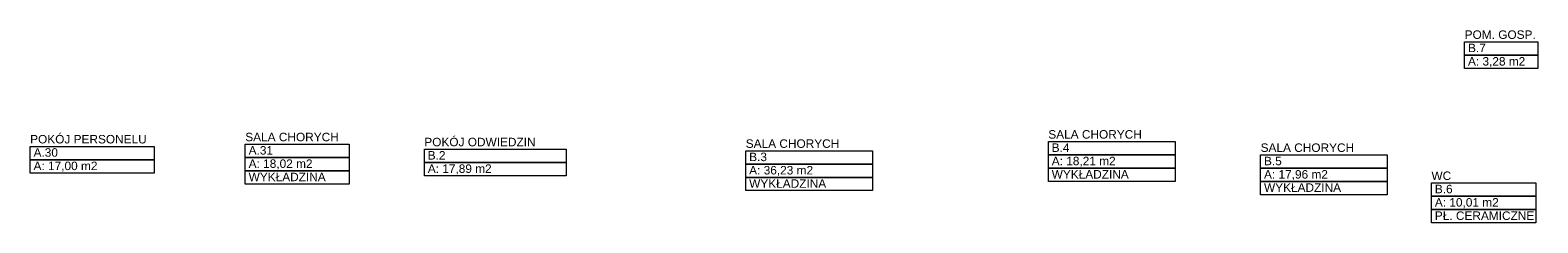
# Model space of a CAD drawing. Header units: millimetres. Extents: x 12683 to 90307, y 30842 to 62253.
# Tile 12 of 152: x 14781 to 17002, y 42141 to 42425. Entities that reach past the tile are written whole.
import ezdxf
from ezdxf.enums import TextEntityAlignment as Align

# ---------------------------------------------------------------- set-up
doc = ezdxf.new("R2010")
doc.units = ezdxf.units.MM
doc.header["$LTSCALE"] = 0.6
doc.layers.add('zzz_podklady_opisy', color=252, linetype='Continuous', lineweight=15)
doc.layers.add('zzzz_mapa', color=252, linetype='Continuous', lineweight=15)
doc.styles.add('GENERATED_STYLE_1', font='ARIAL.TTF')

# ---------------------------------------------------------------- blocks, each defined once
blk = doc.blocks.new('POKÓJ PERSONELU   _A.30_35_2', base_point=(209465, -32393))
at = {"layer": 'zzzz_mapa', "linetype": 'Continuous'}
for p, q in [((208550, -32295), (210379, -32295)), ((208550, -32492), (208550, -32295)), ((210379, -32295), (210379, -32492)), ((210379, -32492), (208550, -32492)), ((208550, -32492), (210379, -32492)), ((208550, -32688), (208550, -32492)), ((210379, -32492), (210379, -32688)), ((210379, -32688), (208550, -32688))]:
    blk.add_line(p, q, dxfattribs=at)
at = {"linetype": 'Continuous', "flags": 1}
for tag in ['ROOM_AREA', 'ROOM_PERIM', 'ROOM_WALLS_SURF', 'ROOM_DOORS_SURF', 'ROOM_WINDS_SURF', 'ROOM_BASELEV', 'ROOM_HEIGHT', 'ROOM_NET_AREA', 'ROOM_REDUCED_AREA', 'ROOM_CALC_AREA', 'ROOM_VOLUME']:
    blk.add_attdef(tag, text='', height=2000, dxfattribs=at).set_placement((209465, -33427), align=Align.BOTTOM_LEFT)
at = {"layer": 'zzzz_mapa', "linetype": 'Continuous', "insert": (208600, -32520), "char_height": 125, "attachment_point": 1, "style": 'GENERATED_STYLE_1'}
blk.add_mtext('{A: 17,00 m2}', dxfattribs=at)
at = {"layer": 'zzzz_mapa', "style": 'GENERATED_STYLE_1'}
for tag, p in [('ROOM_NAME', (208550, -32289)), ('ROOM_NUMBER', (208600, -32486))]:
    blk.add_attdef(tag, text='', height=125, dxfattribs=at).set_placement(p, align=Align.BOTTOM_LEFT)
blk = doc.blocks.new('SALA CHORYCH    _A.31_36_2', base_point=(212484, -32460))
at = {"layer": 'zzzz_mapa', "linetype": 'Continuous'}
for p, q in [((211719, -32263), (213249, -32263)), ((211719, -32460), (211719, -32263)), ((213249, -32263), (213249, -32460)), ((213249, -32460), (211719, -32460)), ((211719, -32460), (213249, -32460)), ((211719, -32656), (211719, -32460)), ((213249, -32460), (213249, -32656)), ((213249, -32656), (211719, -32656)), ((211719, -32656), (213249, -32656)), ((211719, -32853), (211719, -32656)), ((213249, -32853), (211719, -32853)), ((213249, -32656), (213249, -32853))]:
    blk.add_line(p, q, dxfattribs=at)
at = {"linetype": 'Continuous', "flags": 1}
for tag in ['ROOM_AREA', 'ROOM_PERIM', 'ROOM_WALLS_SURF', 'ROOM_DOORS_SURF', 'ROOM_WINDS_SURF', 'ROOM_BASELEV', 'ROOM_HEIGHT', 'ROOM_NET_AREA', 'ROOM_REDUCED_AREA', 'ROOM_CALC_AREA', 'ROOM_VOLUME']:
    blk.add_attdef(tag, text='', height=2000, dxfattribs=at).set_placement((212484, -33493), align=Align.BOTTOM_LEFT)
at = {"layer": 'zzzz_mapa', "linetype": 'Continuous', "insert": (211769, -32488), "char_height": 125, "attachment_point": 1, "style": 'GENERATED_STYLE_1'}
blk.add_mtext('{A: 18,02 m2}', dxfattribs=at)
at = {"layer": 'zzzz_mapa', "style": 'GENERATED_STYLE_1'}
for tag, p in [('ROOM_NAME', (211719, -32258)), ('ROOM_NUMBER', (211769, -32454)), ('basec', (211769, -32847))]:
    blk.add_attdef(tag, text='', height=125, dxfattribs=at).set_placement(p, align=Align.BOTTOM_LEFT)
blk = doc.blocks.new('POKÓJ ODWIEDZIN          _B.2_43_2', base_point=(215402, -32436))
at = {"layer": 'zzzz_mapa', "linetype": 'Continuous'}
for p, q in [((214357, -32337), (216448, -32337)), ((214357, -32534), (214357, -32337)), ((216448, -32337), (216448, -32534)), ((216448, -32534), (214357, -32534)), ((214357, -32534), (216448, -32534)), ((214357, -32730), (214357, -32534)), ((216448, -32534), (216448, -32730)), ((216448, -32730), (214357, -32730))]:
    blk.add_line(p, q, dxfattribs=at)
at = {"linetype": 'Continuous', "flags": 1}
for tag in ['ROOM_AREA', 'ROOM_PERIM', 'ROOM_WALLS_SURF', 'ROOM_DOORS_SURF', 'ROOM_WINDS_SURF', 'ROOM_BASELEV', 'ROOM_HEIGHT', 'ROOM_NET_AREA', 'ROOM_REDUCED_AREA', 'ROOM_CALC_AREA', 'ROOM_VOLUME']:
    blk.add_attdef(tag, text='', height=2000, dxfattribs=at).set_placement((215402, -33469), align=Align.BOTTOM_LEFT)
at = {"layer": 'zzzz_mapa', "linetype": 'Continuous', "insert": (214407, -32562), "char_height": 125, "attachment_point": 1, "style": 'GENERATED_STYLE_1'}
blk.add_mtext('{A: 17,89 m2}', dxfattribs=at)
at = {"layer": 'zzzz_mapa', "style": 'GENERATED_STYLE_1'}
for tag, p in [('ROOM_NAME', (214357, -32331)), ('ROOM_NUMBER', (214407, -32528))]:
    blk.add_attdef(tag, text='', height=125, dxfattribs=at).set_placement(p, align=Align.BOTTOM_LEFT)
blk = doc.blocks.new('SALA CHORYCH           _B.3_44_2', base_point=(220026, -32557))
at = {"layer": 'zzzz_mapa', "linetype": 'Continuous'}
for p, q in [((219093, -32360), (220959, -32360)), ((219093, -32557), (219093, -32360)), ((220959, -32360), (220959, -32557)), ((220959, -32557), (219093, -32557)), ((219093, -32557), (220959, -32557)), ((219093, -32753), (219093, -32557)), ((220959, -32557), (220959, -32753)), ((220959, -32753), (219093, -32753)), ((219093, -32753), (220959, -32753)), ((219093, -32949), (219093, -32753)), ((220959, -32753), (220959, -32949)), ((220959, -32949), (219093, -32949))]:
    blk.add_line(p, q, dxfattribs=at)
at = {"linetype": 'Continuous', "flags": 1}
for tag in ['ROOM_AREA', 'ROOM_PERIM', 'ROOM_WALLS_SURF', 'ROOM_DOORS_SURF', 'ROOM_WINDS_SURF', 'ROOM_BASELEV', 'ROOM_HEIGHT', 'ROOM_NET_AREA', 'ROOM_REDUCED_AREA', 'ROOM_CALC_AREA', 'ROOM_VOLUME']:
    blk.add_attdef(tag, text='', height=2000, dxfattribs=at).set_placement((220026, -33590), align=Align.BOTTOM_LEFT)
at = {"layer": 'zzzz_mapa', "linetype": 'Continuous', "insert": (219143, -32585), "char_height": 125, "attachment_point": 1, "style": 'GENERATED_STYLE_1'}
blk.add_mtext('{A: 36,23 m2}', dxfattribs=at)
at = {"layer": 'zzzz_mapa', "style": 'GENERATED_STYLE_1'}
for tag, p in [('ROOM_NAME', (219093, -32354)), ('ROOM_NUMBER', (219143, -32551)), ('basec', (219143, -32943))]:
    blk.add_attdef(tag, text='', height=125, dxfattribs=at).set_placement(p, align=Align.BOTTOM_LEFT)
blk = doc.blocks.new('SALA CHORYCH           _B.4_45_2', base_point=(224483, -32421))
at = {"layer": 'zzzz_mapa', "linetype": 'Continuous'}
for p, q in [((223550, -32224), (225416, -32224)), ((223550, -32421), (223550, -32224)), ((225416, -32421), (223550, -32421)), ((223550, -32421), (225416, -32421)), ((223550, -32617), (223550, -32421)), ((225416, -32224), (225416, -32421)), ((225416, -32421), (225416, -32617)), ((225416, -32617), (223550, -32617)), ((223550, -32617), (225416, -32617)), ((223550, -32813), (223550, -32617)), ((225416, -32617), (225416, -32813)), ((225416, -32813), (223550, -32813))]:
    blk.add_line(p, q, dxfattribs=at)
at = {"linetype": 'Continuous', "flags": 1}
for tag in ['ROOM_AREA', 'ROOM_PERIM', 'ROOM_WALLS_SURF', 'ROOM_DOORS_SURF', 'ROOM_WINDS_SURF', 'ROOM_BASELEV', 'ROOM_HEIGHT', 'ROOM_NET_AREA', 'ROOM_REDUCED_AREA', 'ROOM_CALC_AREA', 'ROOM_VOLUME']:
    blk.add_attdef(tag, text='', height=2000, dxfattribs=at).set_placement((224483, -33454), align=Align.BOTTOM_LEFT)
at = {"layer": 'zzzz_mapa', "linetype": 'Continuous', "insert": (223600, -32449), "char_height": 125, "attachment_point": 1, "style": 'GENERATED_STYLE_1'}
blk.add_mtext('{A: 18,21 m2}', dxfattribs=at)
at = {"layer": 'zzzz_mapa', "style": 'GENERATED_STYLE_1'}
for tag, p in [('ROOM_NAME', (223550, -32218)), ('ROOM_NUMBER', (223600, -32415)), ('basec', (223600, -32807))]:
    blk.add_attdef(tag, text='', height=125, dxfattribs=at).set_placement(p, align=Align.BOTTOM_LEFT)
blk = doc.blocks.new('SALA CHORYCH           _B.5_46_2', base_point=(227611, -32617))
at = {"layer": 'zzzz_mapa', "linetype": 'Continuous'}
for p, q in [((226678, -32421), (228544, -32421)), ((226678, -32617), (226678, -32421)), ((228544, -32421), (228544, -32617)), ((228544, -32617), (226678, -32617)), ((226678, -32617), (228544, -32617)), ((226678, -32813), (226678, -32617)), ((228544, -32617), (228544, -32813)), ((228544, -32813), (226678, -32813)), ((226678, -32813), (228544, -32813)), ((226678, -33010), (226678, -32813)), ((228544, -32813), (228544, -33010)), ((228544, -33010), (226678, -33010))]:
    blk.add_line(p, q, dxfattribs=at)
at = {"linetype": 'Continuous', "flags": 1}
for tag in ['ROOM_AREA', 'ROOM_PERIM', 'ROOM_WALLS_SURF', 'ROOM_DOORS_SURF', 'ROOM_WINDS_SURF', 'ROOM_BASELEV', 'ROOM_HEIGHT', 'ROOM_NET_AREA', 'ROOM_REDUCED_AREA', 'ROOM_CALC_AREA', 'ROOM_VOLUME']:
    blk.add_attdef(tag, text='', height=2000, dxfattribs=at).set_placement((227611, -33650), align=Align.BOTTOM_LEFT)
at = {"layer": 'zzzz_mapa', "linetype": 'Continuous', "insert": (226728, -32646), "char_height": 125, "attachment_point": 1, "style": 'GENERATED_STYLE_1'}
blk.add_mtext('{A: 17,96 m2}', dxfattribs=at)
at = {"layer": 'zzzz_mapa', "style": 'GENERATED_STYLE_1'}
for tag, p in [('ROOM_NAME', (226678, -32415)), ('ROOM_NUMBER', (226728, -32611)), ('basec', (226728, -33004))]:
    blk.add_attdef(tag, text='', height=125, dxfattribs=at).set_placement(p, align=Align.BOTTOM_LEFT)
blk = doc.blocks.new('WC      _B.6_47_2', base_point=(229964, -33031))
at = {"layer": 'zzzz_mapa', "linetype": 'Continuous'}
for p, q in [((229195, -32834), (230733, -32834)), ((229195, -33031), (229195, -32834)), ((230733, -32834), (230733, -33031)), ((230733, -33031), (229195, -33031)), ((229195, -33031), (230733, -33031)), ((229195, -33227), (229195, -33031)), ((230733, -33031), (230733, -33227)), ((230733, -33227), (229195, -33227)), ((229195, -33227), (230733, -33227)), ((229195, -33424), (229195, -33227)), ((230733, -33227), (230733, -33424)), ((230733, -33424), (229195, -33424))]:
    blk.add_line(p, q, dxfattribs=at)
at = {"linetype": 'Continuous', "flags": 1}
for tag in ['ROOM_AREA', 'ROOM_PERIM', 'ROOM_WALLS_SURF', 'ROOM_DOORS_SURF', 'ROOM_WINDS_SURF', 'ROOM_BASELEV', 'ROOM_HEIGHT', 'ROOM_NET_AREA', 'ROOM_REDUCED_AREA', 'ROOM_CALC_AREA', 'ROOM_VOLUME']:
    blk.add_attdef(tag, text='', height=2000, dxfattribs=at).set_placement((229964, -34064), align=Align.BOTTOM_LEFT)
at = {"layer": 'zzzz_mapa', "linetype": 'Continuous', "insert": (229245, -33059), "char_height": 125, "attachment_point": 1, "style": 'GENERATED_STYLE_1'}
blk.add_mtext('{A: 10,01 m2}', dxfattribs=at)
at = {"layer": 'zzzz_mapa', "style": 'GENERATED_STYLE_1'}
for tag, p in [('ROOM_NAME', (229195, -32828)), ('ROOM_NUMBER', (229245, -33025)), ('basec', (229245, -33418))]:
    blk.add_attdef(tag, text='', height=125, dxfattribs=at).set_placement(p, align=Align.BOTTOM_LEFT)
blk = doc.blocks.new('POM. GOSP. _B.7_48_2', base_point=(230223, -30851))
at = {"layer": 'zzzz_mapa', "linetype": 'Continuous'}
for p, q in [((229683, -30753), (230762, -30753)), ((229683, -30950), (229683, -30753)), ((230762, -30753), (230762, -30950)), ((230762, -30950), (229683, -30950)), ((229683, -30950), (230762, -30950)), ((229683, -31146), (229683, -30950)), ((230762, -30950), (230762, -31146)), ((230762, -31146), (229683, -31146))]:
    blk.add_line(p, q, dxfattribs=at)
at = {"linetype": 'Continuous', "flags": 1}
for tag in ['ROOM_AREA', 'ROOM_PERIM', 'ROOM_WALLS_SURF', 'ROOM_DOORS_SURF', 'ROOM_WINDS_SURF', 'ROOM_BASELEV', 'ROOM_HEIGHT', 'ROOM_NET_AREA', 'ROOM_REDUCED_AREA', 'ROOM_CALC_AREA', 'ROOM_VOLUME']:
    blk.add_attdef(tag, text='', height=2000, dxfattribs=at).set_placement((230223, -31885), align=Align.BOTTOM_LEFT)
at = {"layer": 'zzzz_mapa', "linetype": 'Continuous', "insert": (229733, -30978), "char_height": 125, "attachment_point": 1, "style": 'GENERATED_STYLE_1'}
blk.add_mtext('{A: 3,28 m2}', dxfattribs=at)
at = {"layer": 'zzzz_mapa', "style": 'GENERATED_STYLE_1'}
for tag, p in [('ROOM_NAME', (229683, -30747)), ('ROOM_NUMBER', (229733, -30944))]:
    blk.add_attdef(tag, text='', height=125, dxfattribs=at).set_placement(p, align=Align.BOTTOM_LEFT)

msp = doc.modelspace()

# ---------------------------------------------------------------- block references
at = {"layer": 'zzz_podklady_opisy'}
ref = msp.add_blockref('POM. GOSP. _B.7_48_2', (16948.2, 42398.1), dxfattribs=dict(at, xscale=0.1, yscale=0.1, zscale=0.1))
ref.add_attrib('ROOM_NAME', 'POM. GOSP.', dxfattribs={"layer": 'zzzz_mapa', "color": 5, "linetype": 'Continuous', "height": 12.5, "style": 'GENERATED_STYLE_1'}).set_placement((16894.3, 42408.5), align=Align.BOTTOM_LEFT)
ref.add_attrib('ROOM_NUMBER', 'B.7', dxfattribs={"layer": 'zzzz_mapa', "color": 5, "linetype": 'Continuous', "height": 12.5, "style": 'GENERATED_STYLE_1'}).set_placement((16899.3, 42388.9), align=Align.BOTTOM_LEFT)
ref = msp.add_blockref('POKÓJ PERSONELU   _A.30_35_2', (14872.4, 42243.9), dxfattribs=dict(at, xscale=0.1, yscale=0.1, zscale=0.1))
ref.add_attrib('ROOM_NAME', 'POKÓJ PERSONELU', dxfattribs={"layer": 'zzzz_mapa', "color": 5, "linetype": 'Continuous', "height": 12.5, "style": 'GENERATED_STYLE_1'}).set_placement((14780.9, 42254.3), align=Align.BOTTOM_LEFT)
ref.add_attrib('ROOM_NUMBER', 'A.30', dxfattribs={"layer": 'zzzz_mapa', "color": 5, "linetype": 'Continuous', "height": 12.5, "style": 'GENERATED_STYLE_1'}).set_placement((14785.9, 42234.7), align=Align.BOTTOM_LEFT)
ref = msp.add_blockref('SALA CHORYCH    _A.31_36_2', (15174.3, 42237.3), dxfattribs=dict(at, xscale=0.1, yscale=0.1, zscale=0.1))
ref.add_attrib('ROOM_NAME', 'SALA CHORYCH', dxfattribs={"layer": 'zzzz_mapa', "color": 5, "linetype": 'Continuous', "height": 12.5, "style": 'GENERATED_STYLE_1'}).set_placement((15097.8, 42257.5), align=Align.BOTTOM_LEFT)
ref.add_attrib('ROOM_NUMBER', 'A.31', dxfattribs={"layer": 'zzzz_mapa', "color": 5, "linetype": 'Continuous', "height": 12.5, "style": 'GENERATED_STYLE_1'}).set_placement((15102.8, 42237.8), align=Align.BOTTOM_LEFT)
ref.add_attrib('basec', 'WYKŁADZINA', dxfattribs={"layer": 'zzzz_mapa', "color": 5, "linetype": 'Continuous', "height": 12.5, "style": 'GENERATED_STYLE_1'}).set_placement((15102.8, 42198.6), align=Align.BOTTOM_LEFT)
ref = msp.add_blockref('POKÓJ ODWIEDZIN          _B.2_43_2', (15466.2, 42239.7), dxfattribs=dict(at, xscale=0.1, yscale=0.1, zscale=0.1))
ref.add_attrib('ROOM_NAME', 'POKÓJ ODWIEDZIN', dxfattribs={"layer": 'zzzz_mapa', "color": 5, "linetype": 'Continuous', "height": 12.5, "style": 'GENERATED_STYLE_1'}).set_placement((15361.6, 42250.1), align=Align.BOTTOM_LEFT)
ref.add_attrib('ROOM_NUMBER', 'B.2', dxfattribs={"layer": 'zzzz_mapa', "color": 5, "linetype": 'Continuous', "height": 12.5, "style": 'GENERATED_STYLE_1'}).set_placement((15366.6, 42230.5), align=Align.BOTTOM_LEFT)
ref = msp.add_blockref('SALA CHORYCH           _B.4_45_2', (16374.3, 42241.2), dxfattribs=dict(at, xscale=0.1, yscale=0.1, zscale=0.1))
ref.add_attrib('ROOM_NAME', 'SALA CHORYCH', dxfattribs={"layer": 'zzzz_mapa', "color": 5, "linetype": 'Continuous', "height": 12.5, "style": 'GENERATED_STYLE_1'}).set_placement((16280.9, 42261.4), align=Align.BOTTOM_LEFT)
ref.add_attrib('ROOM_NUMBER', 'B.4', dxfattribs={"layer": 'zzzz_mapa', "color": 5, "linetype": 'Continuous', "height": 12.5, "style": 'GENERATED_STYLE_1'}).set_placement((16285.9, 42241.8), align=Align.BOTTOM_LEFT)
ref.add_attrib('basec', 'WYKŁADZINA', dxfattribs={"layer": 'zzzz_mapa', "color": 5, "linetype": 'Continuous', "height": 12.5, "style": 'GENERATED_STYLE_1'}).set_placement((16285.9, 42202.5), align=Align.BOTTOM_LEFT)
ref = msp.add_blockref('SALA CHORYCH           _B.3_44_2', (15928.5, 42227.6), dxfattribs=dict(at, xscale=0.1, yscale=0.1, zscale=0.1))
ref.add_attrib('ROOM_NAME', 'SALA CHORYCH', dxfattribs={"layer": 'zzzz_mapa', "color": 5, "linetype": 'Continuous', "height": 12.5, "style": 'GENERATED_STYLE_1'}).set_placement((15835.2, 42247.8), align=Align.BOTTOM_LEFT)
ref.add_attrib('ROOM_NUMBER', 'B.3', dxfattribs={"layer": 'zzzz_mapa', "color": 5, "linetype": 'Continuous', "height": 12.5, "style": 'GENERATED_STYLE_1'}).set_placement((15840.2, 42228.2), align=Align.BOTTOM_LEFT)
ref.add_attrib('basec', 'WYKŁADZINA', dxfattribs={"layer": 'zzzz_mapa', "color": 5, "linetype": 'Continuous', "height": 12.5, "style": 'GENERATED_STYLE_1'}).set_placement((15840.2, 42188.9), align=Align.BOTTOM_LEFT)
ref = msp.add_blockref('SALA CHORYCH           _B.5_46_2', (16687, 42221.6), dxfattribs=dict(at, xscale=0.1, yscale=0.1, zscale=0.1))
ref.add_attrib('ROOM_NAME', 'SALA CHORYCH', dxfattribs={"layer": 'zzzz_mapa', "color": 5, "linetype": 'Continuous', "height": 12.5, "style": 'GENERATED_STYLE_1'}).set_placement((16593.7, 42241.8), align=Align.BOTTOM_LEFT)
ref.add_attrib('ROOM_NUMBER', 'B.5', dxfattribs={"layer": 'zzzz_mapa', "color": 5, "linetype": 'Continuous', "height": 12.5, "style": 'GENERATED_STYLE_1'}).set_placement((16598.7, 42222.1), align=Align.BOTTOM_LEFT)
ref.add_attrib('basec', 'WYKŁADZINA', dxfattribs={"layer": 'zzzz_mapa', "color": 5, "linetype": 'Continuous', "height": 12.5, "style": 'GENERATED_STYLE_1'}).set_placement((16598.7, 42182.9), align=Align.BOTTOM_LEFT)
ref = msp.add_blockref('WC      _B.6_47_2', (16922.3, 42180.2), dxfattribs=dict(at, xscale=0.1, yscale=0.1, zscale=0.1))
ref.add_attrib('ROOM_NAME', 'WC', dxfattribs={"layer": 'zzzz_mapa', "color": 5, "linetype": 'Continuous', "height": 12.5, "style": 'GENERATED_STYLE_1'}).set_placement((16845.4, 42200.4), align=Align.BOTTOM_LEFT)
ref.add_attrib('ROOM_NUMBER', 'B.6', dxfattribs={"layer": 'zzzz_mapa', "color": 5, "linetype": 'Continuous', "height": 12.5, "style": 'GENERATED_STYLE_1'}).set_placement((16850.4, 42180.8), align=Align.BOTTOM_LEFT)
ref.add_attrib('basec', 'PŁ. CERAMICZNE', dxfattribs={"layer": 'zzzz_mapa', "color": 5, "linetype": 'Continuous', "height": 12.5, "style": 'GENERATED_STYLE_1'}).set_placement((16850.4, 42141.5), align=Align.BOTTOM_LEFT)

doc.saveas('drawing.dxf')
